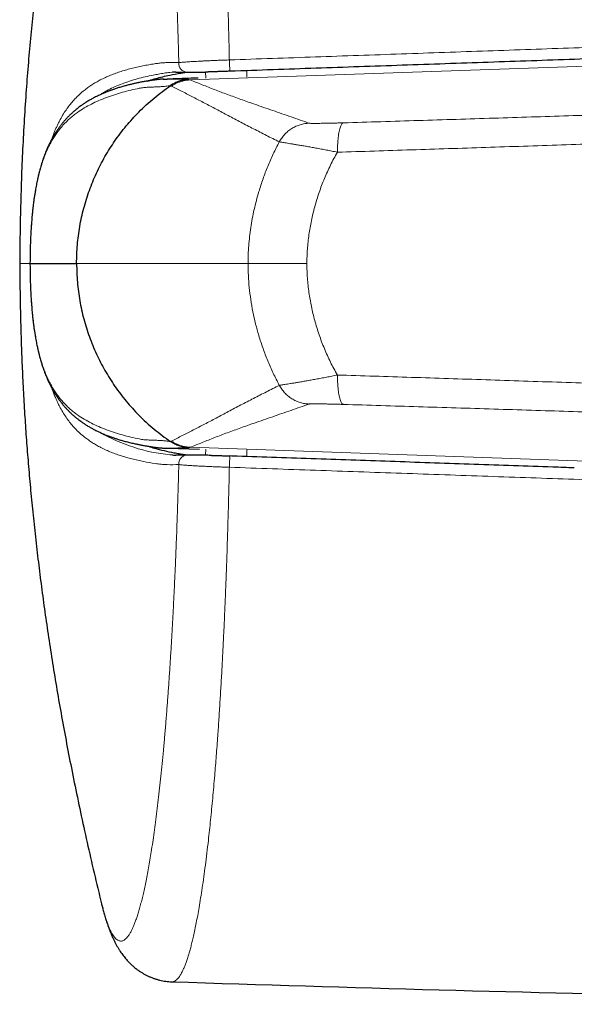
# Model space of a CAD drawing. Header units: millimetres. Extents: x 8 to 834, y 12 to 760.
# Tile 7 of 67: x 372 to 385, y 558 to 580. Entities that reach past the tile are written whole.
import ezdxf

# ---------------------------------------------------------------- set-up
doc = ezdxf.new("R2010")
doc.units = ezdxf.units.MM

msp = doc.modelspace()

# ---------------------------------------------------------------- linework, layer by layer
at = {"color": 252, "linetype": 'Continuous', "lineweight": 0}
for p, q in [((375.852, 578.97), (399.582, 579.799)), ((376.207, 579.011), (376.203, 579.151)), ((377.132, 579.183), (377.135, 579.032)), ((373.277, 574.818), (373.285, 574.818)), ((373.285, 574.818), (377.161, 574.818)), ((378.492, 574.818), (377.161, 574.818)), ((375.852, 570.665), (399.582, 569.837)), ((376.203, 570.485), (376.206, 570.624)), ((377.134, 570.604), (377.131, 570.453))]:
    msp.add_line(p, q, dxfattribs=at)
at = {"color": 7, "linetype": 'Continuous', "lineweight": 30}
for p, q in [((375.244, 578.987), (375.336, 578.988)), ((372.233, 574.818), (373.277, 574.818)), ((372.233, 574.818), (372.234, 574.818)), ((375.244, 570.648), (375.356, 570.647)), ((375.356, 570.646), (376.062, 570.623)), ((376.752, 570.469), (376.752, 570.469)), ((373.82, 560.464), (373.85, 560.343))]:
    msp.add_line(p, q, dxfattribs=at)
at = {"color": 252, "linetype": 'Continuous', "lineweight": 0, "flags": 128}
msp.add_lwpolyline([(375.453, 579.145), (375.446, 579.145), (375.396, 579.141), (375.396, 579.141), (375.396, 579.141)], dxfattribs=at)
at = {"color": 252, "linetype": 'Continuous', "lineweight": 0}
for centre, radius, start, end in [((375.791, 579.341), 0.195, 174.0131, 267.5414), ((379.537, 579.44), 2.798, 180.3518, 185.6111), ((375.784, 574.428), 3.952, 240.1596, 264.3664), ((375.791, 570.294), 0.195, 92.3659, 185.9888), ((379.618, 570.192), 2.879, 174.4843, 179.5952)]:
    msp.add_arc(centre, radius, start, end, dxfattribs=at)
at = {"color": 7, "linetype": 'Continuous', "lineweight": 30}
msp.add_arc((408.634, 1558.906), 1000.876, 268.099513, 269.482671, dxfattribs=at)
at = {"color": 252, "linetype": 'Continuous', "lineweight": 0}
for points, knots in [([(376.739, 579.423), (376.736, 579.543), (376.731, 579.784), (376.722, 580.141), (376.712, 580.496), (376.702, 580.853), (376.69, 581.212), (376.678, 581.571), (376.665, 581.927), (376.651, 582.279), (376.637, 582.628), (376.622, 582.959), (376.607, 583.274), (376.593, 583.573), (376.577, 583.869), (376.561, 584.16), (376.545, 584.447), (376.525, 584.767), (376.503, 585.117), (376.478, 585.468), (376.455, 585.785), (376.433, 586.071), (376.411, 586.352), (376.387, 586.625), (376.363, 586.893), (376.339, 587.143), (376.316, 587.379), (376.293, 587.599), (376.27, 587.813), (376.246, 588.022), (376.221, 588.224), (376.193, 588.446), (376.161, 588.684), (376.127, 588.925), (376.093, 589.146), (376.059, 589.349), (376.026, 589.541), (375.993, 589.713), (375.962, 589.866), (375.932, 590.004), (375.902, 590.133), (375.872, 590.252), (375.842, 590.362), (375.813, 590.462), (375.783, 590.555), (375.753, 590.642), (375.722, 590.721), (375.688, 590.798), (375.653, 590.868), (375.616, 590.929), (375.579, 590.979), (375.543, 591.014), (375.51, 591.038), (375.478, 591.051), (375.456, 591.057), (375.443, 591.055), (375.441, 591.055)], [0, 0, 0, 0, 0.018012, 0.036023, 0.054074, 0.072125, 0.090908, 0.109693, 0.128476, 0.147359, 0.166245, 0.185128, 0.201991, 0.218856, 0.235719, 0.252655, 0.269592, 0.286528, 0.310104, 0.333702, 0.352481, 0.371263, 0.390042, 0.40892, 0.427802, 0.446681, 0.463538, 0.480398, 0.497256, 0.514185, 0.531116, 0.548046, 0.571612, 0.5952, 0.616334, 0.637468, 0.658664, 0.67986, 0.697854, 0.715847, 0.733878, 0.751909, 0.769191, 0.786473, 0.803788, 0.821104, 0.839268, 0.857443, 0.878666, 0.89989, 0.921176, 0.942462, 0.960533, 0.978603, 0.996712, 1, 1, 1, 1]), ([(373.849, 589.292), (373.85, 589.293), (373.862, 589.343), (373.886, 589.432), (373.922, 589.558), (373.959, 589.672), (373.996, 589.774), (374.034, 589.865), (374.072, 589.942), (374.109, 590.005), (374.146, 590.055), (374.184, 590.094), (374.221, 590.12), (374.259, 590.134), (374.297, 590.137), (374.336, 590.127), (374.375, 590.105), (374.414, 590.069), (374.454, 590.021), (374.494, 589.96), (374.534, 589.886), (374.572, 589.802), (374.61, 589.707), (374.647, 589.602), (374.684, 589.485), (374.721, 589.356), (374.757, 589.217), (374.794, 589.066), (374.83, 588.901), (374.866, 588.724), (374.902, 588.534), (374.938, 588.332), (374.973, 588.12), (375.006, 587.902), (375.038, 587.678), (375.07, 587.445), (375.101, 587.202), (375.132, 586.949), (375.162, 586.686), (375.191, 586.411), (375.22, 586.124), (375.248, 585.829), (375.276, 585.522), (375.303, 585.203), (375.329, 584.879), (375.353, 584.552), (375.376, 584.224), (375.399, 583.888), (375.42, 583.545), (375.441, 583.195), (375.461, 582.837), (375.48, 582.469), (375.498, 582.091), (375.516, 581.708), (375.532, 581.316), (375.548, 580.915), (375.562, 580.518), (375.575, 580.128), (375.586, 579.747), (375.593, 579.49), (375.597, 579.362)], [0, 0, 0, 0, 0.00052, 0.017886, 0.035785, 0.053688, 0.071587, 0.089881, 0.108174, 0.125552, 0.142941, 0.160332, 0.17772, 0.195098, 0.212457, 0.229816, 0.247723, 0.265634, 0.283542, 0.301854, 0.320167, 0.337448, 0.354738, 0.372032, 0.389322, 0.406603, 0.423864, 0.441126, 0.458911, 0.4767, 0.494485, 0.512658, 0.53083, 0.548006, 0.565195, 0.58239, 0.599585, 0.616774, 0.63395, 0.65157, 0.669197, 0.686824, 0.704444, 0.722529, 0.740615, 0.757798, 0.774994, 0.792196, 0.809399, 0.826595, 0.843778, 0.86141, 0.879049, 0.896688, 0.914321, 0.932424, 0.950527, 0.967017, 0.98351, 1, 1, 1, 1]), ([(376.739, 579.423), (377.388, 579.446), (378.685, 579.491), (380.632, 579.559), (382.579, 579.627), (384.526, 579.695), (386.473, 579.763), (388.42, 579.831), (390.368, 579.899), (392.879, 579.988), (395.956, 580.096), (398.384, 580.182), (399.597, 580.224)], [0, 0, 0, 0, 0.085175, 0.17035, 0.255528, 0.340705, 0.425884, 0.511066, 0.596248, 0.681431, 0.840714, 1, 1, 1, 1]), ([(372.725, 577.632), (372.731, 577.651), (372.75, 577.705), (372.779, 577.781), (372.812, 577.861), (372.845, 577.934), (372.879, 578.004), (372.927, 578.097), (372.989, 578.204), (373.066, 578.32), (373.144, 578.423), (373.23, 578.524), (373.326, 578.622), (373.426, 578.71), (373.521, 578.784), (373.609, 578.846), (373.701, 578.903), (373.799, 578.959), (373.907, 579.013), (374.022, 579.065), (374.141, 579.112), (374.263, 579.155), (374.389, 579.194), (374.518, 579.229), (374.649, 579.261), (374.782, 579.289), (374.915, 579.314), (375.035, 579.334), (375.141, 579.349), (375.233, 579.359), (375.339, 579.364), (375.459, 579.363), (375.551, 579.362), (375.597, 579.362)], [0, 0, 0, 0, 0.010555, 0.030928, 0.046879, 0.062836, 0.080441, 0.098046, 0.133307, 0.168689, 0.204101, 0.236354, 0.279573, 0.322818, 0.356279, 0.38974, 0.423228, 0.456716, 0.49621, 0.535704, 0.575223, 0.614742, 0.654554, 0.694366, 0.734194, 0.774022, 0.812262, 0.850502, 0.876011, 0.90152, 0.927026, 0.963512, 1, 1, 1, 1]), ([(375.597, 579.362), (375.605, 579.363), (375.622, 579.365), (375.652, 579.368), (375.685, 579.371), (375.727, 579.374), (375.779, 579.378), (375.843, 579.382), (375.915, 579.387), (375.991, 579.391), (376.072, 579.395), (376.157, 579.4), (376.247, 579.404), (376.34, 579.408), (376.436, 579.412), (376.535, 579.416), (376.636, 579.419), (376.704, 579.422), (376.739, 579.423)], [0, 0, 0, 0, 0.0480769, 0.096301, 0.1448271, 0.1935079, 0.2601936, 0.3272941, 0.3957169, 0.4646043, 0.5302986, 0.5968699, 0.6638901, 0.7318363, 0.7977029, 0.8640194, 0.931762, 1, 1, 1, 1]), ([(375.396, 579.141), (375.396, 579.141), (375.351, 579.136), (375.264, 579.124), (375.139, 579.103), (374.995, 579.076), (374.832, 579.042), (374.654, 578.997), (374.482, 578.946), (374.315, 578.887), (374.154, 578.821), (374.015, 578.753), (373.903, 578.691), (373.844, 578.653), (373.818, 578.636)], [0, 0, 0, 0, 0.00001, 0.072325, 0.144647, 0.21697, 0.325545, 0.43412, 0.542867, 0.651636, 0.759875, 0.868146, 0.941708, 1, 1, 1, 1]), ([(375.408, 578.841), (375.372, 578.836), (375.301, 578.827), (375.198, 578.818), (375.098, 578.813), (375, 578.809), (374.903, 578.805), (374.808, 578.801), (374.671, 578.776), (374.511, 578.745), (374.322, 578.692), (374.138, 578.637), (373.959, 578.574), (373.784, 578.504), (373.618, 578.426), (373.459, 578.339), (373.326, 578.252), (373.216, 578.17), (373.127, 578.095), (373.04, 578.013), (372.957, 577.923), (372.883, 577.832), (372.817, 577.74), (372.758, 577.65), (372.701, 577.551), (372.646, 577.445), (372.597, 577.336), (372.553, 577.226), (372.514, 577.116), (372.477, 576.997), (372.443, 576.878), (372.414, 576.759), (372.388, 576.644), (372.364, 576.52), (372.342, 576.392), (372.322, 576.261), (372.304, 576.127), (372.288, 575.985), (372.274, 575.836), (372.263, 575.688), (372.253, 575.545), (372.246, 575.407), (372.241, 575.266), (372.236, 575.121), (372.233, 574.971), (372.233, 574.87), (372.233, 574.818)], [0, 0, 0, 0, 0.022757, 0.04546, 0.068235, 0.091048, 0.113876, 0.136524, 0.158901, 0.200908, 0.242892, 0.284853, 0.329778, 0.374676, 0.419558, 0.464404, 0.509167, 0.537611, 0.566042, 0.594435, 0.62276, 0.650996, 0.673109, 0.695155, 0.717129, 0.73903, 0.760865, 0.778206, 0.795541, 0.81285, 0.830066, 0.84349, 0.856803, 0.870053, 0.883233, 0.89508, 0.906737, 0.91835, 0.929995, 0.941562, 0.951121, 0.960656, 0.970252, 0.97999, 0.989782, 1, 1, 1, 1]), ([(375.336, 578.988), (375.354, 578.989), (375.421, 578.99), (375.538, 578.988), (375.683, 578.984), (375.77, 578.981), (375.814, 578.98)], [0, 0, 0, 0, 0.108146, 0.405074, 0.702208, 1, 1, 1, 1]), ([(375.427, 578.829), (375.424, 578.831), (375.418, 578.836), (375.416, 578.843), (375.415, 578.846)], [0, 0, 0, 0, 0.499889, 1, 1, 1, 1]), ([(375.852, 578.97), (375.827, 578.969), (375.777, 578.966), (375.702, 578.952), (375.629, 578.931), (375.558, 578.904), (375.49, 578.87), (375.448, 578.843), (375.427, 578.829)], [0, 0, 0, 0, 0.165418, 0.3323303, 0.5, 0.6676697, 0.834582, 1, 1, 1, 1]), ([(377.868, 577.571), (377.771, 577.619), (377.575, 577.717), (377.285, 577.865), (376.997, 578.014), (376.714, 578.164), (376.441, 578.309), (376.178, 578.448), (375.923, 578.58), (375.675, 578.708), (375.51, 578.789), (375.427, 578.829)], [0, 0, 0, 0, 0.111991, 0.223983, 0.335977, 0.447978, 0.559986, 0.669996, 0.780004, 0.890006, 1, 1, 1, 1]), ([(375.814, 578.98), (375.822, 578.978), (375.837, 578.975), (375.847, 578.972), (375.852, 578.97)], [0, 0, 0, 0, 0.500128, 1, 1, 1, 1]), ([(375.852, 578.97), (375.944, 578.934), (376.126, 578.862), (376.405, 578.751), (376.694, 578.641), (376.994, 578.532), (377.336, 578.411), (377.719, 578.279), (378.133, 578.136), (378.407, 578.04), (378.544, 577.992)], [0, 0, 0, 0, 0.112003, 0.2240016, 0.3359967, 0.4479932, 0.5599908, 0.7066586, 0.8533292, 1, 1, 1, 1]), ([(379.317, 578.001), (379.6, 578.01), (380.165, 578.027), (381.014, 578.053), (381.864, 578.08), (382.714, 578.106), (383.56, 578.133), (384.403, 578.16), (385.243, 578.187), (386.083, 578.214), (386.995, 578.244), (387.978, 578.277), (389.031, 578.312), (390.086, 578.347), (391.143, 578.383), (392.2, 578.42), (393.259, 578.456), (393.966, 578.481), (394.32, 578.493)], [0, 0, 0, 0, 0.057372, 0.114598, 0.17171, 0.22874, 0.285725, 0.34169, 0.397668, 0.453667, 0.509694, 0.579598, 0.649549, 0.71954, 0.789565, 0.859628, 0.929752, 1, 1, 1, 1]), ([(378.544, 577.992), (378.51, 577.99), (378.442, 577.985), (378.341, 577.961), (378.243, 577.924), (378.149, 577.874), (378.062, 577.811), (377.986, 577.739), (377.92, 577.659), (377.885, 577.6), (377.868, 577.571)], [0, 0, 0, 0, 0.121274, 0.245686, 0.372283, 0.5, 0.627717, 0.754314, 0.878726, 1, 1, 1, 1]), ([(378.544, 577.992), (378.547, 577.991), (378.553, 577.99), (378.577, 577.989), (378.612, 577.988), (378.658, 577.988), (378.714, 577.988), (378.779, 577.989), (378.853, 577.99), (378.935, 577.991), (379.023, 577.993), (379.117, 577.996), (379.215, 577.998), (379.283, 578), (379.317, 578.001)], [0, 0, 0, 0, 0.080836, 0.161276, 0.242242, 0.323763, 0.405514, 0.487771, 0.570788, 0.654788, 0.739816, 0.825801, 0.912595, 1, 1, 1, 1]), ([(379.317, 578.001), (379.311, 578), (379.299, 577.996), (379.282, 577.979), (379.265, 577.951), (379.249, 577.913), (379.234, 577.865), (379.221, 577.807), (379.209, 577.74), (379.199, 577.667), (379.191, 577.588), (379.186, 577.505), (379.182, 577.421), (379.181, 577.364), (379.181, 577.336)], [0, 0, 0, 0, 0.078347, 0.159284, 0.242418, 0.327281, 0.413336, 0.5, 0.586664, 0.672719, 0.757582, 0.840716, 0.921653, 1, 1, 1, 1]), ([(394.281, 577.854), (393.925, 577.841), (393.212, 577.815), (392.144, 577.776), (391.078, 577.738), (390.013, 577.7), (388.949, 577.662), (387.887, 577.625), (386.893, 577.591), (385.966, 577.559), (385.106, 577.53), (384.247, 577.501), (383.389, 577.473), (382.538, 577.444), (381.693, 577.417), (380.854, 577.39), (380.017, 577.363), (379.46, 577.345), (379.181, 577.336)], [0, 0, 0, 0, 0.070365, 0.140644, 0.210842, 0.280975, 0.351057, 0.421106, 0.491138, 0.548032, 0.604933, 0.661847, 0.718786, 0.775759, 0.831757, 0.887797, 0.943879, 1, 1, 1, 1]), ([(377.161, 574.818), (377.161, 574.818), (377.161, 574.886), (377.164, 575.021), (377.176, 575.225), (377.195, 575.429), (377.222, 575.633), (377.256, 575.837), (377.298, 576.041), (377.348, 576.244), (377.413, 576.476), (377.497, 576.734), (377.605, 577.018), (377.708, 577.251), (377.797, 577.435), (377.845, 577.525), (377.868, 577.571)], [0, 0, 0, 0, 0.000021, 0.070931, 0.141842, 0.213157, 0.284473, 0.356967, 0.429462, 0.502324, 0.575186, 0.680724, 0.786525, 0.893123, 0.946561, 1, 1, 1, 1]), ([(379.181, 577.336), (379.139, 577.345), (379.055, 577.362), (378.931, 577.386), (378.81, 577.409), (378.693, 577.431), (378.581, 577.451), (378.474, 577.47), (378.374, 577.487), (378.28, 577.503), (378.195, 577.517), (378.117, 577.53), (378.049, 577.541), (377.991, 577.55), (377.943, 577.558), (377.906, 577.564), (377.88, 577.568), (377.872, 577.57), (377.868, 577.571)], [0, 0, 0, 0, 0.061346, 0.123048, 0.185018, 0.247171, 0.309432, 0.371749, 0.434095, 0.496481, 0.558973, 0.621628, 0.684494, 0.747643, 0.810751, 0.873635, 0.93661, 1, 1, 1, 1]), ([(379.181, 577.336), (379.154, 577.288), (379.099, 577.192), (379.024, 577.044), (378.953, 576.894), (378.886, 576.741), (378.824, 576.584), (378.767, 576.426), (378.715, 576.265), (378.669, 576.105), (378.628, 575.946), (378.593, 575.789), (378.563, 575.631), (378.538, 575.471), (378.517, 575.309), (378.503, 575.146), (378.493, 574.982), (378.492, 574.873), (378.492, 574.818)], [0, 0, 0, 0, 0.062794, 0.125589, 0.188661, 0.251733, 0.31562, 0.379507, 0.443658, 0.507809, 0.56868, 0.629551, 0.690661, 0.75177, 0.813676, 0.875581, 0.937791, 1, 1, 1, 1]), ([(372.232, 574.818), (372.215, 574.818), (372.128, 574.818), (372.051, 574.818), (371.995, 574.818), (372.007, 574.818), (372.008, 574.818)], [0, 0, 0, 0, 0.103977, 0.516082, 0.928858, 1, 1, 1, 1]), ([(375.408, 570.795), (375.372, 570.799), (375.301, 570.808), (375.198, 570.817), (375.098, 570.823), (375, 570.827), (374.903, 570.83), (374.808, 570.834), (374.671, 570.86), (374.511, 570.891), (374.322, 570.943), (374.138, 570.999), (373.959, 571.061), (373.784, 571.132), (373.618, 571.209), (373.459, 571.297), (373.326, 571.383), (373.216, 571.466), (373.127, 571.541), (373.04, 571.622), (372.957, 571.712), (372.883, 571.803), (372.817, 571.895), (372.758, 571.986), (372.701, 572.084), (372.646, 572.191), (372.597, 572.3), (372.553, 572.41), (372.514, 572.519), (372.477, 572.638), (372.443, 572.758), (372.414, 572.876), (372.388, 572.992), (372.364, 573.116), (372.342, 573.244), (372.322, 573.375), (372.304, 573.509), (372.288, 573.651), (372.274, 573.8), (372.263, 573.947), (372.253, 574.09), (372.246, 574.228), (372.241, 574.37), (372.236, 574.515), (372.233, 574.665), (372.233, 574.766), (372.233, 574.818)], [0, 0, 0, 0, 0.022757, 0.04546, 0.068235, 0.091048, 0.113876, 0.136524, 0.158901, 0.200908, 0.242892, 0.284853, 0.329778, 0.374676, 0.419558, 0.464404, 0.509167, 0.537611, 0.566042, 0.594435, 0.62276, 0.650996, 0.673109, 0.695155, 0.717129, 0.73903, 0.760865, 0.778206, 0.795541, 0.81285, 0.830066, 0.84349, 0.856803, 0.870053, 0.883233, 0.89508, 0.906737, 0.91835, 0.929995, 0.941562, 0.951121, 0.960656, 0.970252, 0.97999, 0.989782, 1, 1, 1, 1]), ([(377.161, 574.818), (377.161, 574.818), (377.161, 574.727), (377.166, 574.545), (377.187, 574.274), (377.221, 574.002), (377.269, 573.73), (377.33, 573.458), (377.405, 573.182), (377.497, 572.901), (377.606, 572.617), (377.728, 572.337), (377.822, 572.156), (377.868, 572.065)], [0, 0, 0, 0, 0.000021, 0.094813, 0.189669, 0.28447, 0.381352, 0.478292, 0.575181, 0.680853, 0.786526, 0.893263, 1, 1, 1, 1]), ([(379.181, 572.299), (379.154, 572.347), (379.099, 572.444), (379.024, 572.591), (378.953, 572.742), (378.886, 572.895), (378.824, 573.051), (378.767, 573.21), (378.715, 573.371), (378.669, 573.531), (378.628, 573.689), (378.593, 573.846), (378.563, 574.005), (378.538, 574.165), (378.517, 574.326), (378.503, 574.49), (378.493, 574.653), (378.492, 574.763), (378.492, 574.818)], [0, 0, 0, 0, 0.062794, 0.125589, 0.188661, 0.251733, 0.31562, 0.379507, 0.443658, 0.507809, 0.56868, 0.629551, 0.690661, 0.75177, 0.813676, 0.875581, 0.937791, 1, 1, 1, 1]), ([(379.181, 572.299), (379.139, 572.291), (379.055, 572.273), (378.931, 572.249), (378.81, 572.226), (378.693, 572.205), (378.581, 572.184), (378.474, 572.165), (378.374, 572.148), (378.28, 572.132), (378.195, 572.118), (378.117, 572.105), (378.049, 572.094), (377.991, 572.085), (377.943, 572.077), (377.906, 572.071), (377.88, 572.067), (377.872, 572.066), (377.868, 572.065)], [0, 0, 0, 0, 0.061346, 0.123048, 0.185018, 0.247171, 0.309432, 0.371749, 0.434095, 0.496481, 0.558973, 0.621628, 0.684494, 0.747643, 0.810751, 0.873635, 0.93661, 1, 1, 1, 1]), ([(394.281, 571.782), (393.925, 571.795), (393.212, 571.821), (392.144, 571.86), (391.078, 571.898), (390.013, 571.936), (388.949, 571.973), (387.887, 572.01), (386.893, 572.044), (385.966, 572.076), (385.106, 572.105), (384.247, 572.134), (383.389, 572.163), (382.538, 572.191), (381.693, 572.219), (380.854, 572.246), (380.017, 572.273), (379.46, 572.29), (379.181, 572.299)], [0, 0, 0, 0, 0.0703648, 0.1406441, 0.2108425, 0.2809749, 0.3510573, 0.4211062, 0.4911379, 0.5480325, 0.6049329, 0.6618475, 0.7187859, 0.7757594, 0.831757, 0.8877973, 0.9438794, 1, 1, 1, 1]), ([(379.317, 571.634), (379.311, 571.636), (379.299, 571.639), (379.282, 571.657), (379.265, 571.684), (379.249, 571.722), (379.234, 571.771), (379.221, 571.829), (379.209, 571.895), (379.199, 571.969), (379.191, 572.048), (379.186, 572.13), (379.182, 572.214), (379.181, 572.271), (379.181, 572.299)], [0, 0, 0, 0, 0.078347, 0.159284, 0.242418, 0.327281, 0.413336, 0.5, 0.586664, 0.672719, 0.757582, 0.840716, 0.921653, 1, 1, 1, 1]), ([(375.597, 570.274), (375.508, 570.272), (375.373, 570.269), (375.197, 570.279), (375.017, 570.304), (374.841, 570.334), (374.667, 570.37), (374.536, 570.402), (374.408, 570.436), (374.282, 570.475), (374.159, 570.517), (374.039, 570.564), (373.922, 570.615), (373.813, 570.669), (373.712, 570.725), (373.619, 570.783), (373.529, 570.845), (373.431, 570.921), (373.328, 571.011), (373.231, 571.11), (373.144, 571.211), (373.067, 571.314), (372.99, 571.43), (372.928, 571.536), (372.88, 571.629), (372.845, 571.701), (372.813, 571.773), (372.779, 571.854), (372.75, 571.93), (372.731, 571.984), (372.725, 572.004)], [0, 0, 0, 0, 0.0709466, 0.1084149, 0.1458862, 0.2208921, 0.2604361, 0.2999801, 0.3395389, 0.3790978, 0.4188872, 0.4586764, 0.4984893, 0.5383022, 0.5723949, 0.6064874, 0.6406064, 0.6747253, 0.7191542, 0.7636087, 0.7955742, 0.8307901, 0.8660323, 0.9013734, 0.9190685, 0.9367634, 0.9528903, 0.9690245, 0.9890603, 1, 1, 1, 1]), ([(377.868, 572.065), (377.771, 572.016), (377.575, 571.918), (377.285, 571.77), (376.997, 571.621), (376.714, 571.472), (376.441, 571.326), (376.178, 571.188), (375.923, 571.056), (375.675, 570.927), (375.51, 570.847), (375.427, 570.806)], [0, 0, 0, 0, 0.1119912, 0.2239828, 0.3359774, 0.4479783, 0.5599865, 0.6699961, 0.7800044, 0.8900056, 1, 1, 1, 1]), ([(378.544, 571.643), (378.51, 571.646), (378.442, 571.651), (378.341, 571.675), (378.243, 571.712), (378.149, 571.762), (378.062, 571.824), (377.986, 571.897), (377.92, 571.977), (377.885, 572.036), (377.868, 572.065)], [0, 0, 0, 0, 0.1212738, 0.2456862, 0.3722826, 0.5, 0.6277174, 0.7543138, 0.8787262, 1, 1, 1, 1]), ([(375.852, 570.665), (375.944, 570.701), (376.126, 570.773), (376.405, 570.885), (376.694, 570.994), (376.994, 571.104), (377.336, 571.224), (377.719, 571.356), (378.133, 571.5), (378.407, 571.595), (378.544, 571.643)], [0, 0, 0, 0, 0.112003, 0.224002, 0.335997, 0.447993, 0.559991, 0.706659, 0.853329, 1, 1, 1, 1]), ([(378.544, 571.643), (378.547, 571.644), (378.553, 571.645), (378.577, 571.646), (378.612, 571.647), (378.658, 571.648), (378.714, 571.647), (378.779, 571.647), (378.853, 571.646), (378.935, 571.644), (379.023, 571.642), (379.117, 571.64), (379.215, 571.637), (379.283, 571.635), (379.317, 571.634)], [0, 0, 0, 0, 0.080836, 0.161276, 0.242242, 0.323763, 0.405514, 0.487771, 0.570788, 0.654788, 0.739816, 0.825801, 0.912595, 1, 1, 1, 1]), ([(379.317, 571.634), (379.6, 571.626), (380.165, 571.608), (381.014, 571.582), (381.864, 571.556), (382.714, 571.529), (383.56, 571.503), (384.403, 571.476), (385.243, 571.449), (386.083, 571.421), (386.995, 571.391), (387.978, 571.359), (389.031, 571.324), (390.086, 571.288), (391.143, 571.252), (392.2, 571.216), (393.259, 571.179), (393.966, 571.155), (394.32, 571.142)], [0, 0, 0, 0, 0.057372, 0.114598, 0.17171, 0.22874, 0.285725, 0.34169, 0.397668, 0.453667, 0.509694, 0.579598, 0.649549, 0.71954, 0.789565, 0.859628, 0.929752, 1, 1, 1, 1]), ([(375.356, 570.647), (375.367, 570.647), (375.428, 570.646), (375.538, 570.648), (375.683, 570.651), (375.77, 570.654), (375.814, 570.656)], [0, 0, 0, 0, 0.0699931, 0.3796231, 0.6894691, 1, 1, 1, 1]), ([(375.427, 570.806), (375.424, 570.804), (375.418, 570.8), (375.416, 570.793), (375.415, 570.789)], [0, 0, 0, 0, 0.499889, 1, 1, 1, 1]), ([(375.852, 570.665), (375.827, 570.667), (375.777, 570.67), (375.702, 570.684), (375.629, 570.704), (375.558, 570.732), (375.49, 570.765), (375.448, 570.793), (375.427, 570.806)], [0, 0, 0, 0, 0.165418, 0.3323303, 0.5, 0.6676697, 0.834582, 1, 1, 1, 1]), ([(375.814, 570.656), (375.822, 570.657), (375.837, 570.66), (375.847, 570.664), (375.852, 570.665)], [0, 0, 0, 0, 0.500128, 1, 1, 1, 1]), ([(375.396, 570.495), (375.396, 570.495), (375.413, 570.493), (375.432, 570.491), (375.451, 570.491), (375.453, 570.491)], [0, 0, 0, 0, 0.000343, 0.877808, 1, 1, 1, 1]), ([(373.85, 560.343), (373.85, 560.342), (373.86, 560.3), (373.88, 560.224), (373.91, 560.118), (373.941, 560.017), (373.973, 559.923), (374.006, 559.837), (374.039, 559.76), (374.072, 559.695), (374.103, 559.641), (374.134, 559.596), (374.165, 559.56), (374.198, 559.531), (374.231, 559.511), (374.264, 559.501), (374.297, 559.499), (374.329, 559.507), (374.362, 559.523), (374.395, 559.548), (374.429, 559.583), (374.465, 559.63), (374.5, 559.686), (374.533, 559.749), (374.566, 559.82), (374.597, 559.896), (374.629, 559.981), (374.661, 560.076), (374.693, 560.182), (374.725, 560.296), (374.757, 560.417), (374.788, 560.545), (374.818, 560.68), (374.849, 560.825), (374.88, 560.983), (374.911, 561.153), (374.942, 561.332), (374.974, 561.525), (375.006, 561.733), (375.038, 561.956), (375.07, 562.19), (375.101, 562.434), (375.132, 562.689), (375.162, 562.954), (375.191, 563.228), (375.22, 563.513), (375.249, 563.81), (375.276, 564.119), (375.303, 564.436), (375.329, 564.757), (375.353, 565.082), (375.376, 565.41), (375.399, 565.746), (375.42, 566.091), (375.441, 566.444), (375.461, 566.805), (375.48, 567.171), (375.498, 567.546), (375.516, 567.931), (375.532, 568.326), (375.548, 568.725), (375.562, 569.12), (375.575, 569.508), (375.586, 569.889), (375.593, 570.145), (375.597, 570.274)], [0, 0, 0, 0, 0.0004383, 0.0151717, 0.0299072, 0.0446406, 0.0605049, 0.0763744, 0.0922438, 0.1081081, 0.1225602, 0.1370142, 0.1514662, 0.1666955, 0.1819294, 0.1971633, 0.2123925, 0.2271274, 0.2418644, 0.2565992, 0.2724762, 0.2883585, 0.3042407, 0.3201178, 0.3344897, 0.3488636, 0.3632356, 0.3783787, 0.3935261, 0.4086736, 0.4238167, 0.4384584, 0.4531022, 0.467744, 0.4835049, 0.4992707, 0.5150366, 0.5307975, 0.5479267, 0.5650591, 0.5821884, 0.5995678, 0.6169571, 0.6343498, 0.6517391, 0.6691185, 0.6869844, 0.7048575, 0.7227305, 0.7405964, 0.7577324, 0.7748716, 0.7920076, 0.8093964, 0.8267952, 0.8441974, 0.8615962, 0.8789849, 0.896866, 0.9147543, 0.9326427, 0.9505237, 0.9670148, 0.9835089, 1, 1, 1, 1]), ([(376.739, 570.213), (376.736, 570.092), (376.731, 569.852), (376.722, 569.494), (376.712, 569.139), (376.702, 568.809), (376.693, 568.503), (376.683, 568.22), (376.674, 567.94), (376.662, 567.641), (376.65, 567.325), (376.636, 566.992), (376.622, 566.663), (376.606, 566.338), (376.59, 566.017), (376.572, 565.67), (376.551, 565.298), (376.527, 564.904), (376.503, 564.519), (376.48, 564.189), (376.46, 563.914), (376.443, 563.688), (376.425, 563.466), (376.406, 563.232), (376.385, 562.986), (376.362, 562.731), (376.338, 562.482), (376.314, 562.24), (376.29, 562.004), (376.262, 561.752), (376.231, 561.488), (376.197, 561.214), (376.161, 560.951), (376.126, 560.704), (376.09, 560.473), (376.056, 560.266), (376.023, 560.08), (375.991, 559.914), (375.959, 559.756), (375.929, 559.616), (375.899, 559.492), (375.872, 559.382), (375.844, 559.279), (375.815, 559.179), (375.785, 559.084), (375.753, 558.995), (375.722, 558.914), (375.687, 558.836), (375.65, 558.762), (375.612, 558.701), (375.576, 558.654), (375.541, 558.619), (375.507, 558.595), (375.475, 558.583), (375.453, 558.579), (375.442, 558.58), (375.441, 558.581)], [0, 0, 0, 0, 0.018012, 0.036023, 0.054074, 0.072125, 0.086832, 0.10154, 0.116269, 0.130997, 0.14904, 0.167086, 0.185129, 0.203261, 0.221395, 0.239527, 0.263027, 0.286528, 0.310115, 0.333702, 0.348407, 0.363112, 0.377838, 0.392564, 0.410602, 0.428643, 0.446682, 0.464808, 0.482937, 0.501064, 0.524555, 0.548046, 0.571623, 0.5952, 0.617983, 0.640785, 0.660323, 0.679861, 0.699448, 0.719034, 0.735472, 0.75191, 0.768376, 0.784843, 0.802973, 0.821104, 0.839273, 0.857443, 0.880322, 0.903221, 0.922842, 0.942463, 0.962133, 0.981804, 0.998313, 1, 1, 1, 1]), ([(376.739, 570.213), (376.694, 570.214), (376.604, 570.217), (376.47, 570.222), (376.341, 570.228), (376.217, 570.233), (376.101, 570.239), (375.991, 570.244), (375.891, 570.25), (375.8, 570.256), (375.729, 570.261), (375.674, 570.266), (375.631, 570.27), (375.608, 570.273), (375.597, 570.274)], [0, 0, 0, 0, 0.089288, 0.178859, 0.268151, 0.357131, 0.446385, 0.535376, 0.625645, 0.716184, 0.806468, 0.870947, 0.935518, 1, 1, 1, 1]), ([(399.597, 569.411), (398.384, 569.454), (395.956, 569.54), (392.879, 569.648), (390.368, 569.736), (388.421, 569.805), (386.474, 569.873), (384.527, 569.941), (382.58, 570.009), (380.633, 570.077), (378.686, 570.145), (377.388, 570.19), (376.739, 570.213)], [0, 0, 0, 0, 0.159284, 0.318569, 0.403744, 0.488919, 0.574095, 0.659272, 0.744453, 0.829634, 0.914817, 1, 1, 1, 1])]:
    msp.add_open_spline(points, degree=3, knots=knots, dxfattribs=at)
at = {"color": 7, "linetype": 'Continuous', "lineweight": 30}
for points, knots in [([(373.826, 589.195), (373.801, 589.093), (373.734, 588.819), (373.628, 588.368), (373.507, 587.838), (373.388, 587.295), (373.274, 586.756), (373.165, 586.221), (373.062, 585.69), (372.962, 585.149), (372.864, 584.597), (372.77, 584.035), (372.681, 583.471), (372.597, 582.906), (372.518, 582.34), (372.444, 581.764), (372.374, 581.179), (372.309, 580.584), (372.249, 579.98), (372.194, 579.366), (372.145, 578.732), (372.102, 578.078), (372.065, 577.404), (372.036, 576.719), (372.016, 576.024), (372.004, 575.389), (372.004, 574.986), (372.004, 574.818)], [0, 0, 0, 0, 0.0217627, 0.0585389, 0.0961, 0.1344461, 0.1735774, 0.2101381, 0.2473595, 0.2852424, 0.3237877, 0.3629968, 0.4028711, 0.4415551, 0.4808487, 0.5207541, 0.5612737, 0.6024102, 0.6441668, 0.686547, 0.7295547, 0.7752881, 0.8217207, 0.8688587, 0.9167093, 0.9652806, 1, 1, 1, 1]), ([(394.214, 579.772), (393.585, 579.75), (392.306, 579.705), (390.378, 579.638), (388.432, 579.571), (386.485, 579.503), (384.538, 579.436), (382.592, 579.368), (380.645, 579.301), (378.699, 579.234), (377.401, 579.189), (376.752, 579.167)], [0, 0, 0, 0, 0.108184, 0.219656, 0.331128, 0.442602, 0.554076, 0.665556, 0.777036, 0.888518, 1, 1, 1, 1]), ([(374.889, 578.945), (374.903, 578.95), (374.964, 578.971), (375.078, 579.005), (375.232, 579.045), (375.42, 579.088), (375.587, 579.117), (375.715, 579.139), (375.757, 579.144), (375.77, 579.146)], [0, 0, 0, 0, 0.050005, 0.226544, 0.407408, 0.588297, 0.866896, 0.959803, 1, 1, 1, 1]), ([(375.53, 579.147), (375.518, 579.146), (375.492, 579.146), (375.467, 579.145), (375.453, 579.145)], [0, 0, 0, 0, 0.451401, 1, 1, 1, 1]), ([(375.526, 579.147), (375.533, 579.147), (375.558, 579.147), (375.607, 579.147), (375.685, 579.147), (375.744, 579.146), (375.782, 579.146)], [0, 0, 0, 0, 0.087642, 0.321907, 0.563222, 1, 1, 1, 1]), ([(375.783, 579.146), (375.788, 579.146), (375.801, 579.146), (375.825, 579.146), (375.855, 579.146), (375.887, 579.146), (375.923, 579.146), (375.96, 579.147), (376.001, 579.147), (376.043, 579.148), (376.088, 579.148), (376.135, 579.149), (376.184, 579.15), (376.227, 579.151), (376.253, 579.152), (376.262, 579.152)], [0, 0, 0, 0, 0.056906, 0.1443939, 0.2298221, 0.3133981, 0.3961902, 0.478364, 0.5599926, 0.6411132, 0.7217521, 0.8019388, 0.8815116, 0.9601377, 1, 1, 1, 1]), ([(376.752, 579.167), (376.724, 579.166), (376.668, 579.164), (376.584, 579.161), (376.501, 579.159), (376.419, 579.156), (376.341, 579.154), (376.291, 579.153), (376.267, 579.152), (376.267, 579.152)], [0, 0, 0, 0, 0.164859, 0.329718, 0.499442, 0.669168, 0.833973, 0.99878, 1, 1, 1, 1]), ([(375.247, 578.988), (375.237, 578.987), (375.218, 578.987), (375.192, 578.985), (375.169, 578.984), (375.15, 578.982), (375.137, 578.981), (375.124, 578.979), (375.115, 578.978), (375.109, 578.977), (375.102, 578.976), (375.092, 578.975), (375.076, 578.973), (375.054, 578.97), (375.029, 578.966), (375.001, 578.962), (374.972, 578.958), (374.942, 578.954), (374.914, 578.949), (374.879, 578.944), (374.838, 578.937), (374.792, 578.929), (374.749, 578.921), (374.711, 578.913), (374.675, 578.906), (374.64, 578.898), (374.606, 578.891), (374.571, 578.883), (374.536, 578.875), (374.498, 578.866), (374.458, 578.856), (374.417, 578.846), (374.374, 578.834), (374.33, 578.822), (374.285, 578.809), (374.242, 578.796), (374.2, 578.783), (374.161, 578.77), (374.126, 578.758), (374.096, 578.748), (374.067, 578.738), (374.039, 578.727), (374.009, 578.716), (373.975, 578.703), (373.939, 578.689), (373.903, 578.674), (373.867, 578.658), (373.833, 578.643), (373.797, 578.626), (373.757, 578.607), (373.714, 578.586), (373.671, 578.564), (373.631, 578.542), (373.594, 578.521), (373.556, 578.499), (373.517, 578.475), (373.48, 578.452), (373.445, 578.428), (373.412, 578.406), (373.377, 578.381), (373.338, 578.352), (373.295, 578.318), (373.257, 578.287), (373.224, 578.259), (373.197, 578.235), (373.168, 578.209), (373.142, 578.184), (373.118, 578.161), (373.1, 578.142), (373.083, 578.125), (373.068, 578.11), (373.055, 578.095), (373.041, 578.08), (373.025, 578.063), (373.007, 578.042), (372.988, 578.019), (372.966, 577.993), (372.943, 577.964), (372.919, 577.934), (372.898, 577.905), (372.877, 577.876), (372.855, 577.845), (372.833, 577.813), (372.811, 577.779), (372.79, 577.745), (372.77, 577.711), (372.75, 577.677), (372.731, 577.643), (372.714, 577.612), (372.699, 577.584), (372.687, 577.559), (372.674, 577.534), (372.661, 577.507), (372.647, 577.477), (372.63, 577.441), (372.613, 577.4), (372.593, 577.354), (372.566, 577.286), (372.533, 577.196), (372.503, 577.104), (372.482, 577.034), (372.469, 576.988), (372.457, 576.945), (372.447, 576.91), (372.44, 576.882), (372.435, 576.861), (372.431, 576.845), (372.428, 576.832), (372.424, 576.819), (372.42, 576.802), (372.415, 576.779), (372.408, 576.747), (372.399, 576.707), (372.388, 576.658), (372.377, 576.599), (372.365, 576.536), (372.353, 576.468), (372.341, 576.397), (372.329, 576.317), (372.316, 576.229), (372.304, 576.131), (372.292, 576.023), (372.28, 575.909), (372.27, 575.789), (372.261, 575.665), (372.252, 575.533), (372.246, 575.402), (372.24, 575.272), (372.237, 575.144), (372.234, 575.011), (372.233, 574.901), (372.232, 574.836), (372.232, 574.818)], [0, 0, 0, 0, 0.00496, 0.00933, 0.013107, 0.016376, 0.019156, 0.020965, 0.022312, 0.02326, 0.024326, 0.025542, 0.02913, 0.033491, 0.038609, 0.044935, 0.051724, 0.058287, 0.064613, 0.070705, 0.082164, 0.092694, 0.102363, 0.111417, 0.119884, 0.127921, 0.136325, 0.144446, 0.153034, 0.162192, 0.171921, 0.182219, 0.192497, 0.204251, 0.215372, 0.225971, 0.236622, 0.247405, 0.255788, 0.263618, 0.27087, 0.277934, 0.285647, 0.294567, 0.304238, 0.313988, 0.323422, 0.332539, 0.3415, 0.352718, 0.364737, 0.376743, 0.387683, 0.397864, 0.408408, 0.419636, 0.430387, 0.440249, 0.449836, 0.459389, 0.471518, 0.484395, 0.497924, 0.506148, 0.51456, 0.523431, 0.532974, 0.539567, 0.545619, 0.551041, 0.555832, 0.560003, 0.564192, 0.569644, 0.575654, 0.582219, 0.589234, 0.597975, 0.60612, 0.613669, 0.621042, 0.628808, 0.636967, 0.645028, 0.653313, 0.661092, 0.668766, 0.676361, 0.683574, 0.689054, 0.69421, 0.69905, 0.704293, 0.710412, 0.717274, 0.724979, 0.733526, 0.742736, 0.761145, 0.779376, 0.786478, 0.793495, 0.799731, 0.804959, 0.808523, 0.811405, 0.813608, 0.815133, 0.816568, 0.818791, 0.821808, 0.826038, 0.831217, 0.837341, 0.844419, 0.852443, 0.85964, 0.867435, 0.875805, 0.884697, 0.894134, 0.904168, 0.914848, 0.924662, 0.934884, 0.945489, 0.956539, 0.96576, 0.975376, 0.985511, 0.995858, 1, 1, 1, 1]), ([(373.285, 574.818), (373.289, 574.958), (373.296, 575.24), (373.353, 575.658), (373.442, 576.071), (373.569, 576.474), (373.729, 576.864), (373.922, 577.24), (374.148, 577.597), (374.403, 577.933), (374.697, 578.258), (375.03, 578.567), (375.283, 578.751), (375.41, 578.842)], [0, 0, 0, 0, 0.089092, 0.178184, 0.267274, 0.356365, 0.445458, 0.53455, 0.623643, 0.712736, 0.801827, 0.900912, 1, 1, 1, 1]), ([(376.037, 579.013), (375.982, 579.011), (375.748, 579.003), (375.515, 578.995), (375.336, 578.989)], [0, 0, 0, 0, 0.234498, 1, 1, 1, 1]), ([(375.814, 578.98), (375.778, 578.977), (375.707, 578.971), (375.603, 578.943), (375.502, 578.902), (375.442, 578.863), (375.411, 578.843)], [0, 0, 0, 0, 0.247799, 0.498727, 0.7503043, 1, 1, 1, 1]), ([(372.004, 574.818), (372.003, 574.729), (372.003, 574.476), (372.008, 574.056), (372.018, 573.552), (372.033, 573.035), (372.053, 572.506), (372.079, 571.964), (372.11, 571.426), (372.146, 570.891), (372.187, 570.361), (372.234, 569.821), (372.287, 569.269), (372.346, 568.707), (372.411, 568.144), (372.482, 567.579), (372.558, 567.012), (372.641, 566.437), (372.731, 565.851), (372.828, 565.256), (372.933, 564.651), (373.046, 564.036), (373.169, 563.401), (373.302, 562.747), (373.447, 562.071), (373.601, 561.386), (373.726, 560.849), (373.802, 560.541), (373.821, 560.465)], [0, 0, 0, 0, 0.018407, 0.052283, 0.087024, 0.122637, 0.159126, 0.196498, 0.23476, 0.27062, 0.307239, 0.344622, 0.382775, 0.421705, 0.461418, 0.500064, 0.539435, 0.57954, 0.620385, 0.661977, 0.704323, 0.747431, 0.791308, 0.838108, 0.88577, 0.934302, 0.983716, 1, 1, 1, 1]), ([(372.232, 574.818), (372.232, 574.799), (372.233, 574.734), (372.234, 574.624), (372.237, 574.491), (372.24, 574.364), (372.246, 574.234), (372.252, 574.102), (372.261, 573.97), (372.27, 573.847), (372.28, 573.727), (372.292, 573.612), (372.304, 573.504), (372.316, 573.406), (372.329, 573.318), (372.341, 573.239), (372.353, 573.168), (372.365, 573.1), (372.377, 573.036), (372.388, 572.978), (372.399, 572.929), (372.408, 572.889), (372.415, 572.856), (372.421, 572.833), (372.424, 572.817), (372.427, 572.806), (372.43, 572.796), (372.433, 572.783), (372.437, 572.767), (372.443, 572.743), (372.451, 572.711), (372.463, 572.668), (372.476, 572.62), (372.494, 572.561), (372.516, 572.494), (372.539, 572.426), (372.561, 572.366), (372.581, 572.313), (372.601, 572.264), (372.62, 572.219), (372.637, 572.181), (372.652, 572.147), (372.665, 572.12), (372.677, 572.096), (372.688, 572.073), (372.7, 572.05), (372.715, 572.021), (372.734, 571.987), (372.756, 571.948), (372.779, 571.908), (372.804, 571.868), (372.831, 571.827), (372.858, 571.786), (372.883, 571.75), (372.906, 571.719), (372.929, 571.689), (372.953, 571.658), (372.978, 571.627), (373.003, 571.597), (373.027, 571.571), (373.048, 571.547), (373.069, 571.525), (373.093, 571.5), (373.121, 571.472), (373.151, 571.443), (373.181, 571.415), (373.209, 571.389), (373.244, 571.359), (373.286, 571.324), (373.333, 571.287), (373.375, 571.257), (373.41, 571.231), (373.44, 571.21), (373.472, 571.189), (373.506, 571.167), (373.541, 571.146), (373.577, 571.124), (373.611, 571.105), (373.644, 571.086), (373.679, 571.067), (373.717, 571.048), (373.754, 571.029), (373.791, 571.012), (373.828, 570.995), (373.868, 570.977), (373.911, 570.958), (373.955, 570.94), (373.998, 570.924), (374.035, 570.91), (374.067, 570.898), (374.096, 570.888), (374.127, 570.877), (374.16, 570.866), (374.196, 570.854), (374.234, 570.842), (374.275, 570.829), (374.317, 570.817), (374.362, 570.804), (374.409, 570.792), (374.459, 570.779), (374.51, 570.766), (374.56, 570.755), (374.606, 570.744), (374.647, 570.736), (374.683, 570.728), (374.718, 570.721), (374.755, 570.714), (374.796, 570.706), (374.84, 570.698), (374.879, 570.692), (374.912, 570.687), (374.937, 570.683), (374.964, 570.679), (374.991, 570.675), (375.017, 570.671), (375.042, 570.667), (375.063, 570.665), (375.078, 570.662), (375.089, 570.661), (375.1, 570.66), (375.109, 570.658), (375.118, 570.657), (375.13, 570.656), (375.145, 570.654), (375.163, 570.652), (375.188, 570.651), (375.216, 570.649), (375.236, 570.648), (375.247, 570.648)], [0, 0, 0, 0, 0.004138, 0.014486, 0.024621, 0.034236, 0.043458, 0.054508, 0.065112, 0.075335, 0.085149, 0.095829, 0.105862, 0.115299, 0.124192, 0.132561, 0.140357, 0.147554, 0.155562, 0.162627, 0.168743, 0.173918, 0.178148, 0.181427, 0.183333, 0.184646, 0.185816, 0.187484, 0.189656, 0.192335, 0.197305, 0.203424, 0.210658, 0.218236, 0.230227, 0.242307, 0.251507, 0.260748, 0.26979, 0.27802, 0.285408, 0.291952, 0.297348, 0.302, 0.306531, 0.311339, 0.316424, 0.324815, 0.333635, 0.342544, 0.351818, 0.361903, 0.372273, 0.382019, 0.389346, 0.397138, 0.405527, 0.414512, 0.423268, 0.431087, 0.437967, 0.444321, 0.451943, 0.461044, 0.47109, 0.480535, 0.489318, 0.497811, 0.512878, 0.527196, 0.54061, 0.549454, 0.558318, 0.567342, 0.577066, 0.587481, 0.597521, 0.60694, 0.615857, 0.625576, 0.636082, 0.646489, 0.656295, 0.665515, 0.676639, 0.688236, 0.700255, 0.711581, 0.721765, 0.728989, 0.736383, 0.744378, 0.752944, 0.761596, 0.771912, 0.782123, 0.792716, 0.8039, 0.815674, 0.827658, 0.840844, 0.852963, 0.864133, 0.874552, 0.882219, 0.890381, 0.899075, 0.908336, 0.918399, 0.929296, 0.934824, 0.940546, 0.946464, 0.952577, 0.958624, 0.963979, 0.968615, 0.971113, 0.973336, 0.975236, 0.976791, 0.978229, 0.979841, 0.982367, 0.985841, 0.989848, 0.994565, 1, 1, 1, 1]), ([(373.285, 574.818), (373.289, 574.677), (373.296, 574.396), (373.353, 573.977), (373.442, 573.565), (373.569, 573.162), (373.729, 572.771), (373.922, 572.396), (374.148, 572.039), (374.403, 571.702), (374.697, 571.378), (375.03, 571.069), (375.283, 570.885), (375.41, 570.793)], [0, 0, 0, 0, 0.089092, 0.178184, 0.267274, 0.356365, 0.445458, 0.53455, 0.623643, 0.712736, 0.801827, 0.900912, 1, 1, 1, 1]), ([(375.767, 570.489), (375.752, 570.491), (375.698, 570.497), (375.607, 570.514), (375.454, 570.542), (375.269, 570.58), (375.078, 570.63), (374.951, 570.668), (374.896, 570.687), (374.886, 570.691)], [0, 0, 0, 0, 0.04651, 0.171048, 0.295573, 0.545317, 0.795059, 0.962005, 1, 1, 1, 1]), ([(375.814, 570.656), (375.778, 570.659), (375.707, 570.664), (375.603, 570.693), (375.502, 570.734), (375.442, 570.773), (375.411, 570.792)], [0, 0, 0, 0, 0.247799, 0.498727, 0.750304, 1, 1, 1, 1]), ([(375.453, 570.491), (375.467, 570.49), (375.492, 570.489), (375.519, 570.489), (375.531, 570.489)], [0, 0, 0, 0, 0.540283, 1, 1, 1, 1]), ([(375.783, 570.49), (375.755, 570.489), (375.696, 570.488), (375.62, 570.488), (375.561, 570.488), (375.535, 570.489), (375.527, 570.489)], [0, 0, 0, 0, 0.31331, 0.669975, 0.898858, 1, 1, 1, 1]), ([(376.333, 570.482), (376.325, 570.482), (376.299, 570.482), (376.255, 570.483), (376.204, 570.485), (376.155, 570.486), (376.107, 570.487), (376.062, 570.487), (376.019, 570.488), (375.978, 570.489), (375.94, 570.489), (375.904, 570.489), (375.871, 570.49), (375.84, 570.49), (375.812, 570.49), (375.793, 570.49), (375.784, 570.489), (375.783, 570.489)], [0, 0, 0, 0, 0.0313931, 0.1027483, 0.1742812, 0.245901, 0.3174233, 0.3888155, 0.4609572, 0.5335965, 0.6067512, 0.6804337, 0.7546624, 0.8294789, 0.9049383, 0.9812261, 1, 1, 1, 1]), ([(376.335, 570.481), (376.336, 570.481), (376.363, 570.481), (376.418, 570.479), (376.498, 570.477), (376.581, 570.475), (376.666, 570.472), (376.723, 570.47), (376.752, 570.469)], [0, 0, 0, 0, 0.011942, 0.211536, 0.405797, 0.600056, 0.800029, 1, 1, 1, 1]), ([(384.534, 570.2), (384.373, 570.205), (383.618, 570.232), (382.269, 570.278), (380.486, 570.34), (378.7, 570.402), (377.455, 570.445), (376.806, 570.467), (376.752, 570.469)], [0, 0, 0, 0, 0.06202, 0.290861, 0.520031, 0.749531, 0.979364, 1, 1, 1, 1]), ([(373.851, 560.338), (373.859, 560.306), (373.876, 560.24), (373.903, 560.14), (373.933, 560.038), (373.966, 559.933), (374.001, 559.829), (374.037, 559.731), (374.073, 559.644), (374.107, 559.566), (374.14, 559.497), (374.173, 559.433), (374.206, 559.374), (374.239, 559.319), (374.272, 559.267), (374.305, 559.218), (374.34, 559.172), (374.375, 559.127), (374.411, 559.084), (374.449, 559.042), (374.489, 559), (374.533, 558.958), (374.579, 558.918), (374.626, 558.879), (374.676, 558.842), (374.73, 558.805), (374.786, 558.77), (374.844, 558.738), (374.904, 558.708), (374.967, 558.681), (375.031, 558.657), (375.096, 558.636), (375.163, 558.618), (375.231, 558.603), (375.3, 558.591), (375.369, 558.584), (375.417, 558.58), (375.441, 558.58), (375.442, 558.58)], [0, 0, 0, 0, 0.045873, 0.09688, 0.149528, 0.204206, 0.263504, 0.317299, 0.365532, 0.408273, 0.445514, 0.480263, 0.511727, 0.540648, 0.567474, 0.592558, 0.61618, 0.638568, 0.659911, 0.680367, 0.700069, 0.721228, 0.741622, 0.760032, 0.77982, 0.799229, 0.818302, 0.8371, 0.85567, 0.87405, 0.892271, 0.910357, 0.928328, 0.946197, 0.963978, 0.981684, 0.999325, 1, 1, 1, 1])]:
    msp.add_open_spline(points, degree=3, knots=knots, dxfattribs=at)

doc.saveas('drawing.dxf')
